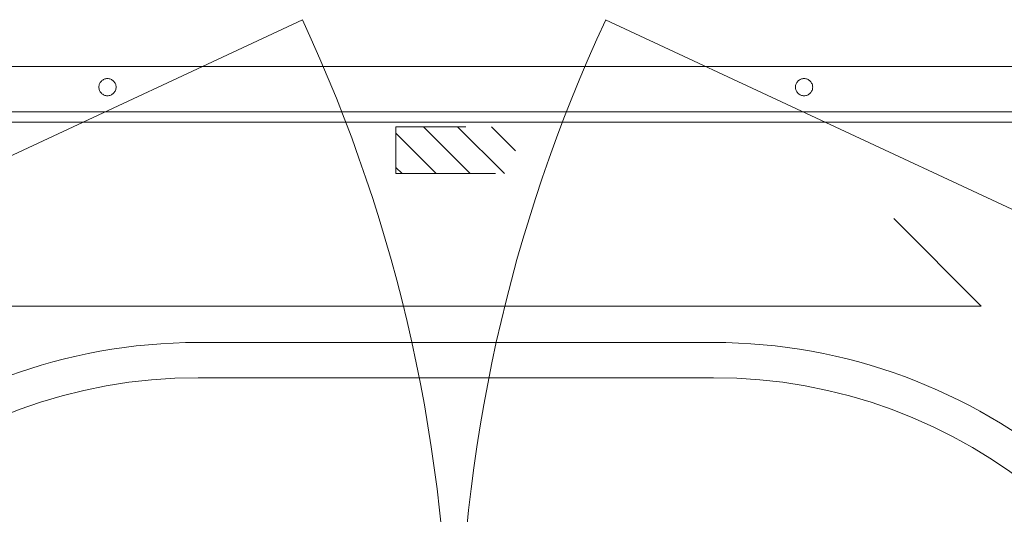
# Model space of a CAD drawing. Header units: inches. Extents: x -416 to -272, y -73 to 47.
# Tile 82 of 206: x -384.72 to -373.48, y 0.41 to 6.06. Entities that reach past the tile are written whole.
import ezdxf

# ---------------------------------------------------------------- set-up
doc = ezdxf.new("R2010")
doc.units = ezdxf.units.IN
doc.header["$LTSCALE"] = 32
doc.header["$MEASUREMENT"] = 0
doc.linetypes.add('Dash Style-1', pattern=[0.083328, 0.041656, -0.041672])
for name, color, linetype, lineweight in [('DashLine', 7, 'Continuous', 13), ('Drawing', 7, 'Continuous', 18), ('None', 7, 'Continuous', 18), ('SolidLine', 7, 'Continuous', 15)]:
    doc.layers.add(name, color=color, linetype=linetype, lineweight=lineweight)
doc.layers.add('Electrical', color=1, linetype='Dash Style-1', lineweight=15, true_color=0xff0000)

# ---------------------------------------------------------------- blocks, each defined once
blk = doc.blocks.new('Group-95')
at = {"layer": 'SolidLine'}
for q in [(42.004, -16.28), (31.004, -17.28)]:
    blk.add_line((30.004, -16.28), q, dxfattribs=at)
blk = doc.blocks.new('Group-96')
at = {"layer": 'SolidLine'}
blk.add_blockref('Group-95', (0, 0), dxfattribs=at)
blk = doc.blocks.new('Group-97')
at = {"layer": 'DashLine'}
for p, q in [((18.12, -12.008), (34.293, -19.549)), ((53.927, -12.008), (37.755, -19.549))]:
    blk.add_line(p, q, dxfattribs=at)
for centre, start, end in [((18.12, -12.008), 335, 0), ((53.927, -12.008), 180, 205)]:
    blk.add_arc(centre, 17.844, start, end, dxfattribs=at)
blk = doc.blocks.new('1BRPXF_Power_Pantry_30x12_Cred (2D)')
at = {"layer": 'Electrical', "linetype": 'Continuous', "lineweight": 5, "true_color": 0xdd0000}
h = blk.add_hatch(dxfattribs=at)
h.set_pattern_fill('ElectricalHatch', color=12, style=0, pattern_type=2)
h.set_pattern_definition([(45, (0, 0), (-0.333333, -0.722222), [])])
h.paths.add_polyline_path([(10.785, 0.683), (11.32, 0.683), (11.32, -0.683), (10.785, -0.683)])
at = {"layer": 'DashLine', "flags": 128}
for points in [[(0, 11.929, -0.414214), (3.071, 15), (8.937, 15, -0.414214), (12.008, 11.929), (12.008, -11.929, -0.414214), (8.937, -15), (3.071, -15, -0.414214), (0, -11.929)], [(0.629, 11.929, -0.414214), (3.109, 14.409), (8.891, 14.409, -0.414214), (11.371, 11.929), (11.371, -11.929, -0.414214), (8.891, -14.409), (3.109, -14.409, -0.414214), (0.629, -11.929)], [(3.663, -9.133), (3.594, -8.738, 0.36397), (8.456, -2.942), (8.456, 2.942, 0.36397), (3.594, 8.738), (3.663, 9.133, -0.36397), (8.858, 2.942), (8.858, -2.942, -0.36397)]]:
    blk.add_lwpolyline(points, format="xyb", close=True, dxfattribs=at)
at = {"layer": 'DashLine', "transparency": 33554687, "flags": 128}
blk.add_lwpolyline([(0.51, 11.929, -0.414214), (3.109, 14.528), (8.891, 14.528, -0.414214), (11.489, 11.929), (11.489, -11.929, -0.414214), (8.891, -14.528), (3.109, -14.528, -0.414214), (0.51, -11.929)], format="xyb", close=True, dxfattribs=at)
at = {"layer": 'DashLine', "flags": 128}
for points in [[(11.772, 4.075), (11.781, 4.074), (11.791, 4.073), (11.8, 4.071), (11.809, 4.067), (11.818, 4.063), (11.826, 4.058), (11.834, 4.052), (11.841, 4.046), (11.848, 4.039), (11.853, 4.031), (11.858, 4.023), (11.863, 4.014), (11.866, 4.005), (11.868, 3.996), (11.87, 3.986), (11.87, 3.976), (11.87, 3.967), (11.868, 3.957), (11.866, 3.948), (11.863, 3.939), (11.858, 3.93), (11.853, 3.922), (11.848, 3.914), (11.841, 3.907), (11.834, 3.9), (11.826, 3.895), (11.818, 3.89), (11.809, 3.885), (11.8, 3.882), (11.791, 3.88), (11.781, 3.878), (11.772, 3.878), (11.762, 3.878), (11.752, 3.88), (11.743, 3.882), (11.734, 3.885), (11.725, 3.89), (11.717, 3.895), (11.709, 3.9), (11.702, 3.907), (11.696, 3.914), (11.69, 3.922), (11.685, 3.93), (11.681, 3.939), (11.677, 3.948), (11.675, 3.957), (11.674, 3.967), (11.673, 3.976), (11.674, 3.986), (11.675, 3.996), (11.677, 4.005), (11.681, 4.014), (11.685, 4.023), (11.69, 4.031), (11.696, 4.039), (11.702, 4.046), (11.709, 4.052), (11.717, 4.058), (11.725, 4.063), (11.734, 4.067), (11.743, 4.071), (11.752, 4.073), (11.762, 4.074)], [(11.772, -4.075), (11.762, -4.074), (11.752, -4.073), (11.743, -4.071), (11.734, -4.067), (11.725, -4.063), (11.717, -4.058), (11.709, -4.052), (11.702, -4.046), (11.696, -4.039), (11.69, -4.031), (11.685, -4.023), (11.681, -4.014), (11.677, -4.005), (11.675, -3.996), (11.674, -3.986), (11.673, -3.976), (11.674, -3.967), (11.675, -3.957), (11.677, -3.948), (11.681, -3.939), (11.685, -3.93), (11.69, -3.922), (11.696, -3.914), (11.702, -3.907), (11.709, -3.9), (11.717, -3.895), (11.725, -3.89), (11.734, -3.885), (11.743, -3.882), (11.752, -3.88), (11.762, -3.878), (11.772, -3.878), (11.781, -3.878), (11.791, -3.88), (11.8, -3.882), (11.809, -3.885), (11.818, -3.89), (11.826, -3.895), (11.834, -3.9), (11.841, -3.907), (11.848, -3.914), (11.853, -3.922), (11.858, -3.93), (11.863, -3.939), (11.866, -3.948), (11.868, -3.957), (11.87, -3.967), (11.87, -3.976), (11.87, -3.986), (11.868, -3.996), (11.866, -4.005), (11.863, -4.014), (11.858, -4.023), (11.853, -4.031), (11.848, -4.039), (11.841, -4.046), (11.834, -4.052), (11.826, -4.058), (11.818, -4.063), (11.809, -4.067), (11.8, -4.071), (11.791, -4.073), (11.781, -4.074)]]:
    blk.add_lwpolyline(points, close=True, dxfattribs=at)
at = {"layer": 'Electrical', "flags": 128}
blk.add_lwpolyline([(10.785, 0.683), (11.32, 0.683), (11.32, -0.683), (10.785, -0.683)], close=True, dxfattribs=at)
blk = doc.blocks.new('Group-99')
at = {"layer": 'None'}
for name in ['Group-97', 'Group-96']:
    blk.add_blockref(name, (0, 0), dxfattribs=at)
at = {"layer": 'None', "color": 7, "rotation": 270}
blk.add_blockref('1BRPXF_Power_Pantry_30x12_Cred (2D)', (36.004, -7.008), dxfattribs=at)
blk = doc.blocks.new('SL Credenza Desk (2D)-2')
at = {"layer": 'None'}
blk.add_blockref('Group-99', (0, 0), dxfattribs=at)
at = {"layer": 'Drawing', "color": 0, "flags": 1}
for tag in ['Catalog', 'Custom', 'FinishGroup', 'Discount', 'Item2', 'Item3', 'Item6', 'Item8', 'Item9', 'Item10', 'Item12', 'Item13', 'Item16', 'Item18', 'Item19', 'Item20', 'Item21', 'Item22', 'Item23', 'Item24', 'Item25', 'Option1', 'Option2', 'Option3', 'Option4', 'Option5', 'Option6', 'Option7', 'Option8', 'Option9', 'Option10', 'Option11', 'Option12', 'Tag', 'Item1', 'Item4', 'Item5', 'Item7', 'Item11', 'Item14', 'Item15', 'Item17']:
    blk.add_attdef(tag, (-56.289, 1.485), '', height=0.00709, dxfattribs=at)
blk = doc.blocks.new('Group-100')
at = {"layer": 'Drawing', "rotation": 180}
blk.add_blockref('SL Credenza Desk (2D)-2', (15.719, 1.485), dxfattribs=at)
at = {"layer": 'Drawing', "color": 0, "flags": 1}
for tag in ['Catalog', 'Custom', 'FinishGroup', 'Discount', 'Item2', 'Item3', 'Item6', 'Item8', 'Item9', 'Item10', 'Item12', 'Item13', 'Item16', 'Item18', 'Item19', 'Item20', 'Item21', 'Item22', 'Item23', 'Item24', 'Item25', 'Option1', 'Option2', 'Option3', 'Option4', 'Option5', 'Option6', 'Option7', 'Option8', 'Option9', 'Option10', 'Option11', 'Option12', 'Tag', 'Item1', 'Item4', 'Item5', 'Item7', 'Item11', 'Item14', 'Item15', 'Item17']:
    blk.add_attdef(tag, (-56.289, 1.485), '', height=0.00709, dxfattribs=at)

msp = doc.modelspace()

# ---------------------------------------------------------------- block references
at = {"layer": 'Drawing', "color": 7}
msp.add_blockref('Group-100', (-359.459, -14.977), dxfattribs=at)

doc.saveas('drawing.dxf')
